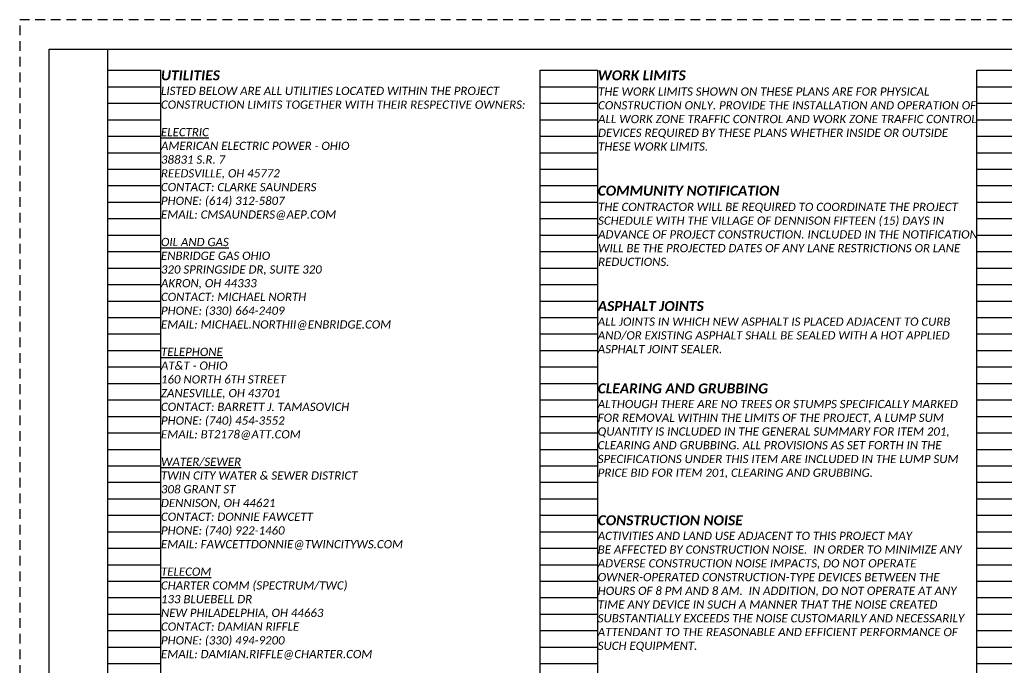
# Paper-space layout 'Layout1' of a CAD drawing. Header units: feet. Extents: x -10.2 to 43.1, y -7.4 to 23.
# Tile 2 of 4: x 0 to 16.7, y 11 to 22. Entities that reach past the tile are written whole.
import ezdxf

# ---------------------------------------------------------------- set-up
doc = ezdxf.new("R2010")
doc.units = ezdxf.units.FT
doc.header["$MEASUREMENT"] = 0
doc.linetypes.add('OhDOT_USTN3', pattern=[0.22, 0.165, -0.055])
for name, color, linetype in [('SH_Border', 7, 'Continuous'), ('SH_Cut_Line', 7, 'OhDOT_USTN3'), ('SH_Text', 7, 'Continuous')]:
    doc.layers.add(name, color=color, linetype=linetype)
doc.styles.add('Slanted Normal (0.14) Font 31', font='calibrii.ttf', dxfattribs={"height": 0.14})
doc.styles.add('Slanted Sub-Title (0.17) Font 31', font='calibrii.ttf', dxfattribs={"height": 0.17})

# ---------------------------------------------------------------- blocks, each defined once
blk = doc.blocks.new('4COL')
at = {"layer": 'Defpoints', "color": 3, "linetype": 'Continuous'}
for p, q in [((2, 0.98), (2, 21.14)), ((2, 21.14), (2.9, 21.14)), ((2.9, 0.98), (2.9, 21.14)), ((9.34, 0.98), (9.34, 21.14)), ((9.34, 21.14), (10.32, 21.14)), ((10.32, 0.98), (10.32, 21.14)), ((16.76, 0.98), (16.76, 21.14)), ((16.76, 21.14), (17.74, 21.14)), ((2, 20.86), (2.9, 20.86)), ((9.34, 20.86), (10.32, 20.86)), ((16.76, 20.86), (17.74, 20.86)), ((2, 20.58), (2.9, 20.58)), ((9.34, 20.58), (10.32, 20.58)), ((16.76, 20.58), (17.74, 20.58)), ((2, 20.3), (2.9, 20.3)), ((9.34, 20.3), (10.32, 20.3)), ((16.76, 20.3), (17.74, 20.3)), ((2, 20.02), (2.9, 20.02)), ((9.34, 20.02), (10.32, 20.02)), ((16.76, 20.02), (17.74, 20.02)), ((2, 19.74), (2.9, 19.74)), ((9.34, 19.74), (10.32, 19.74)), ((16.76, 19.74), (17.74, 19.74)), ((2, 19.46), (2.9, 19.46)), ((9.34, 19.46), (10.32, 19.46)), ((16.76, 19.46), (17.74, 19.46)), ((2, 19.18), (2.9, 19.18)), ((9.34, 19.18), (10.32, 19.18)), ((16.76, 19.18), (17.74, 19.18)), ((2, 18.9), (2.9, 18.9)), ((9.34, 18.9), (10.32, 18.9)), ((16.76, 18.9), (17.74, 18.9)), ((2, 18.62), (2.9, 18.62)), ((9.34, 18.62), (10.32, 18.62)), ((16.76, 18.62), (17.74, 18.62)), ((2, 18.34), (2.9, 18.34)), ((9.34, 18.34), (10.32, 18.34)), ((16.76, 18.34), (17.74, 18.34)), ((2, 18.06), (2.9, 18.06)), ((9.34, 18.06), (10.32, 18.06)), ((16.76, 18.06), (17.74, 18.06)), ((2, 17.78), (2.9, 17.78)), ((9.34, 17.78), (10.32, 17.78)), ((16.76, 17.78), (17.74, 17.78)), ((2, 17.5), (2.9, 17.5)), ((9.34, 17.5), (10.32, 17.5)), ((16.76, 17.5), (17.74, 17.5)), ((2, 17.22), (2.9, 17.22)), ((9.34, 17.22), (10.32, 17.22)), ((16.76, 17.22), (17.74, 17.22)), ((2, 16.94), (2.9, 16.94)), ((9.34, 16.94), (10.32, 16.94)), ((16.76, 16.94), (17.74, 16.94)), ((2, 16.66), (2.9, 16.66)), ((9.34, 16.66), (10.32, 16.66)), ((16.76, 16.66), (17.74, 16.66)), ((2, 16.38), (2.9, 16.38)), ((9.34, 16.38), (10.32, 16.38)), ((16.76, 16.38), (17.74, 16.38)), ((2, 16.1), (2.9, 16.1)), ((9.34, 16.1), (10.32, 16.1)), ((16.76, 16.1), (17.74, 16.1)), ((2, 15.82), (2.9, 15.82)), ((9.34, 15.82), (10.32, 15.82)), ((16.76, 15.82), (17.74, 15.82)), ((2, 15.54), (2.9, 15.54)), ((9.34, 15.54), (10.32, 15.54)), ((16.76, 15.54), (17.74, 15.54)), ((2, 15.26), (2.9, 15.26)), ((9.34, 15.26), (10.32, 15.26)), ((16.76, 15.26), (17.74, 15.26)), ((2, 14.98), (2.9, 14.98)), ((9.34, 14.98), (10.32, 14.98)), ((16.76, 14.98), (17.74, 14.98)), ((2, 14.7), (2.9, 14.7)), ((9.34, 14.7), (10.32, 14.7)), ((16.76, 14.7), (17.74, 14.7)), ((2, 14.42), (2.9, 14.42)), ((9.34, 14.42), (10.32, 14.42)), ((16.76, 14.42), (17.74, 14.42)), ((2, 14.14), (2.9, 14.14)), ((9.34, 14.14), (10.32, 14.14)), ((16.76, 14.14), (17.74, 14.14)), ((2, 13.86), (2.9, 13.86)), ((9.34, 13.86), (10.32, 13.86)), ((16.76, 13.86), (17.74, 13.86)), ((2, 13.58), (2.9, 13.58)), ((9.34, 13.58), (10.32, 13.58)), ((16.76, 13.58), (17.74, 13.58)), ((2, 13.3), (2.9, 13.3)), ((9.34, 13.3), (10.32, 13.3)), ((16.76, 13.3), (17.74, 13.3)), ((2, 13.02), (2.9, 13.02)), ((9.34, 13.02), (10.32, 13.02)), ((16.76, 13.02), (17.74, 13.02)), ((2, 12.74), (2.9, 12.74)), ((9.34, 12.74), (10.32, 12.74)), ((16.76, 12.74), (17.74, 12.74)), ((2, 12.46), (2.9, 12.46)), ((9.34, 12.46), (10.32, 12.46)), ((16.76, 12.46), (17.74, 12.46)), ((2, 12.18), (2.9, 12.18)), ((9.34, 12.18), (10.32, 12.18)), ((16.76, 12.18), (17.74, 12.18)), ((2, 11.9), (2.9, 11.9)), ((9.34, 11.9), (10.32, 11.9)), ((16.76, 11.9), (17.74, 11.9)), ((2, 11.62), (2.9, 11.62)), ((9.34, 11.62), (10.32, 11.62)), ((16.76, 11.62), (17.74, 11.62)), ((2, 11.34), (2.9, 11.34)), ((9.34, 11.34), (10.32, 11.34)), ((16.76, 11.34), (17.74, 11.34)), ((2, 11.06), (2.9, 11.06)), ((9.34, 11.06), (10.32, 11.06)), ((16.76, 11.06), (17.74, 11.06))]:
    blk.add_line(p, q, dxfattribs=at)

psp = doc.layouts.get("Layout1")

# ---------------------------------------------------------------- linework, layer by layer
at = {"layer": 'SH_Border', "linetype": 'Continuous', "flags": 128}
psp.add_lwpolyline([(0.5, 21.5), (33.5, 21.5), (33.5, 0.5), (0.5, 0.5), (0.5, 21.5)], close=True, dxfattribs=at)
psp.add_lwpolyline([(1.5, 0.5), (1.5, 21.5)], dxfattribs=at)
at = {"layer": 'SH_Cut_Line', "color": 7, "linetype": 'OhDOT_USTN3', "flags": 128}
psp.add_lwpolyline([(0, 0), (34, 0), (34, 22), (0, 22), (0, 0)], close=True, dxfattribs=at)

# ---------------------------------------------------------------- block references
at = {"layer": 'SH_Text'}
psp.add_blockref('4COL', (-0.5, 0), dxfattribs=at)

# ---------------------------------------------------------------- texts
at = {"layer": 'SH_Border', "char_height": 0.17, "width": 6.44, "attachment_point": 1, "style": 'Slanted Sub-Title (0.17) Font 31'}
for s, insert in [('{\\fCalibri|b1|i1|c0|p34;\\C4;UTILITIES}', (2.4, 21.14)), ('{\\fCalibri|b1|i1|c0|p34;\\C4;WORK LIMITS}', (9.82, 21.14)), ('{\\fCalibri|b1|i1|c0|p34;\\C4;COMMUNITY NOTIFICATION}', (9.82, 19.18)), ('{\\fCalibri|b1|i1|c0|p34;\\C4;ASPHALT JOINTS}', (9.82, 17.22)), ('{\\fCalibri|b1|i1|c0|p34;\\C4;CLEARING AND GRUBBING}', (9.82, 15.82)), ('{\\fCalibri|b1|i1|c0|p34;\\C4;CONSTRUCTION NOISE}', (9.82, 13.58))]:
    psp.add_mtext(s, dxfattribs=dict(at, insert=insert))
at = {"layer": 'SH_Text', "char_height": 0.14, "attachment_point": 1, "style": 'Slanted Normal (0.14) Font 31'}
for s, insert, width in [('LISTED BELOW ARE ALL UTILITIES LOCATED WITHIN THE PROJECT CONSTRUCTION LIMITS TOGETHER WITH THEIR RESPECTIVE OWNERS:\\P\\P{\\LELECTRIC\\P}AMERICAN ELECTRIC POWER - OHIO\\P38831 S.R. 7\\PREEDSVILLE, OH 45772\\PCONTACT: CLARKE SAUNDERS\\PPHONE: (614) 312-5807\\PEMAIL: CMSAUNDERS@AEP.COM\\P\\P{\\LOIL AND GAS}\\PENBRIDGE GAS OHIO\\P320 SPRINGSIDE DR, SUITE 320\\PAKRON, OH 44333\\PCONTACT: MICHAEL NORTH\\PPHONE: (330) 664-2409\\PEMAIL: MICHAEL.NORTHII@ENBRIDGE.COM\\P\\P{\\LTELEPHONE\\P}AT&T - OHIO\\P160 NORTH 6TH STREET\\PZANESVILLE, OH 43701\\PCONTACT: BARRETT J. TAMASOVICH\\PPHONE: (740) 454-3552\\PEMAIL: BT2178@ATT.COM\\P\\P{\\LWATER/SEWER}\\PTWIN CITY WATER & SEWER DISTRICT\\P308 GRANT ST\\PDENNISON, OH 44621\\PCONTACT: DONNIE FAWCETT\\PPHONE: (740) 922-1460\\PEMAIL: FAWCETTDONNIE@TWINCITYWS.COM\\P\\P{\\LTELECOM\\P}CHARTER COMM (SPECTRUM/TWC)\\P133 BLUEBELL DR\\PNEW PHILADELPHIA, OH 44663\\PCONTACT: DAMIAN RIFFLE\\PPHONE: (330) 494-9200\\PEMAIL: DAMIAN.RIFFLE@CHARTER.COM\\P\\P\\PTHE LOCATIONS OF THE UTILITIES SHOWN ON THE PLANS ARE AS OBTAINED FROM THE OWNERS AS REQUIRED BY SECTION 153.64 O.R.C.', (2.4, 20.86), 6.44), ('THE WORK LIMITS SHOWN ON THESE PLANS ARE FOR PHYSICAL CONSTRUCTION ONLY. PROVIDE THE INSTALLATION AND OPERATION OF ALL WORK ZONE TRAFFIC CONTROL AND WORK ZONE TRAFFIC CONTROL DEVICES REQUIRED BY THESE PLANS WHETHER INSIDE OR OUTSIDE THESE WORK LIMITS.', (9.826, 20.849), 6.44), ('THE CONTRACTOR WILL BE REQUIRED TO COORDINATE THE PROJECT SCHEDULE WITH THE VILLAGE OF DENNISON FIFTEEN (15) DAYS IN ADVANCE OF PROJECT CONSTRUCTION. INCLUDED IN THE NOTIFICATION WILL BE THE PROJECTED DATES OF ANY LANE RESTRICTIONS OR LANE REDUCTIONS.', (9.826, 18.889), 6.44), ('ALL JOINTS IN WHICH NEW ASPHALT IS PLACED ADJACENT TO CURB AND/OR EXISTING ASPHALT SHALL BE SEALED WITH A HOT APPLIED ASPHALT JOINT SEALER.', (9.82, 16.94), 6.44), ('\\pxsm1,t36;ALTHOUGH THERE ARE NO TREES OR STUMPS SPECIFICALLY MARKED FOR REMOVAL WITHIN THE LIMITS OF THE PROJECT, A LUMP SUM QUANTITY IS INCLUDED IN THE GENERAL SUMMARY FOR ITEM 201, CLEARING AND GRUBBING. ALL PROVISIONS AS SET FORTH IN THE SPECIFICATIONS UNDER THIS ITEM ARE INCLUDED IN THE LUMP SUM PRICE BID FOR ITEM 201, CLEARING AND GRUBBING. ', (9.82, 15.54), 6.44), ('ACTIVITIES AND LAND USE ADJACENT TO THIS PROJECT MAY\\PBE AFFECTED BY CONSTRUCTION NOISE.  IN ORDER TO MINIMIZE ANY ADVERSE CONSTRUCTION NOISE IMPACTS, DO NOT OPERATE  OWNER-OPERATED CONSTRUCTION-TYPE DEVICES BETWEEN THE HOURS OF 8 PM AND 8 AM.  IN ADDITION, DO NOT OPERATE AT ANY TIME ANY DEVICE IN SUCH A MANNER THAT THE NOISE CREATED SUBSTANTIALLY EXCEEDS THE NOISE CUSTOMARILY AND NECESSARILY ATTENDANT TO THE REASONABLE AND EFFICIENT PERFORMANCE OF SUCH EQUIPMENT.', (9.82, 13.3), 6.4043)]:
    psp.add_mtext(s, dxfattribs=dict(at, insert=insert, width=width))

doc.saveas('drawing.dxf')
